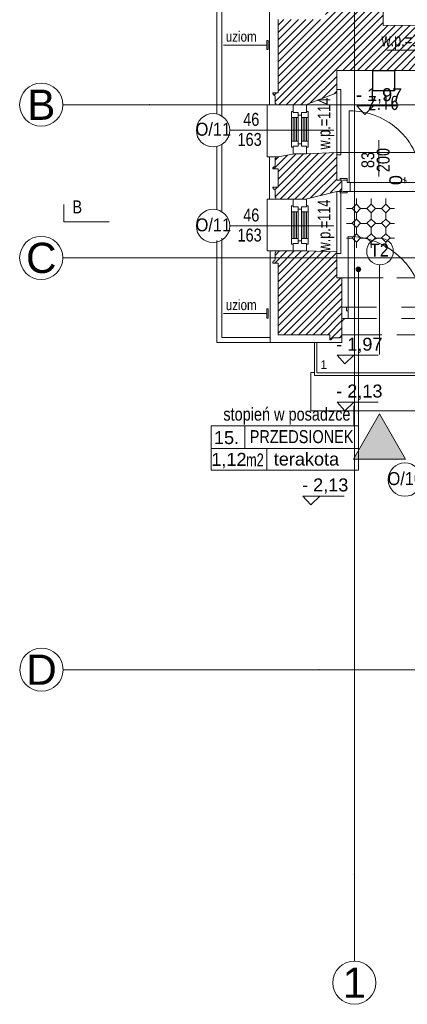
# Model space of a CAD drawing. Header units: millimetres. Extents: x -573548 to 674770, y -184010 to -47794.
# Tile 47 of 181: x 77244 to 81734, y -133895 to -122498. Entities that reach past the tile are written whole.
import ezdxf
from ezdxf.enums import TextEntityAlignment as Align

# ---------------------------------------------------------------- set-up
doc = ezdxf.new("R2010")
doc.units = ezdxf.units.MM
for name, color, linetype, lineweight in [('A.03 RZUT PARTERU_is$0$0_Nr_pióra__25', 8, 'Continuous', 9), ('A.03 RZUT PARTERU_is$0$A-DRZWI_Nr_pióra__9', 8, 'Continuous', 9), ('A.03 RZUT PARTERU_is$0$A-OKNA-OPIS_Nr_pióra__2', 8, 'Continuous', 9), ('A.03 RZUT PARTERU_is$0$A-OKNA-OPIS_Nr_pióra__8', 8, 'Continuous', 9), ('A.03 RZUT PARTERU_is$0$A-OPISY-2_Nr_pióra__2', 8, 'Continuous', 9), ('A.03 RZUT PARTERU_is$0$A-OPISY-3_Nr_pióra__6', 8, 'Continuous', 9), ('A.03 RZUT PARTERU_is$0$A-WIDOK_Nr_pióra__1', 8, 'Continuous', 9), ('A.03 RZUT PARTERU_is$0$COKÓŁ_Nr_pióra__1', 8, 'Continuous', 9), ('A.03 RZUT PARTERU_is$0$detalokna_Nr_pióra__2', 8, 'Continuous', 9), ('A.03 RZUT PARTERU_is$0$detalokna_Nr_pióra__8', 8, 'Continuous', 9), ('A.03 RZUT PARTERU_is$0$DIM MALY', 8, 'Continuous', 9), ('A.03 RZUT PARTERU_is$0$DIM MALY_Nr_pióra__8', 8, 'Continuous', 9), ('A.03 RZUT PARTERU_is$0$Drawing & Figure_Nr_pióra__18', 8, 'Continuous', 9), ('A.03 RZUT PARTERU_is$0$DRZWI_Nr_pióra__2', 8, 'Continuous', 9), ('A.03 RZUT PARTERU_is$0$DRZWI_Nr_pióra__41', 8, 'Continuous', 9), ('A.03 RZUT PARTERU_is$0$Koty_Nr_pióra__1', 8, 'Continuous', 9), ('A.03 RZUT PARTERU_is$0$Koty_Nr_pióra__61', 8, 'Continuous', 9), ('A.03 RZUT PARTERU_is$0$Nowe_A-DRZWI_Nr_pióra__59', 8, 'Continuous', 9), ('A.03 RZUT PARTERU_is$0$Nowe_A-OKNA-OPIS_Nr_pióra__59', 8, 'Continuous', 9), ('A.03 RZUT PARTERU_is$0$Nowe_A_płatwie_Nr_pióra__59', 8, 'Continuous', 9), ('A.03 RZUT PARTERU_is$0$Nowe_DRZWI_Nr_pióra__59', 8, 'Continuous', 9), ('A.03 RZUT PARTERU_is$0$opaska_Nr_pióra__1', 8, 'Continuous', 9), ('A.03 RZUT PARTERU_is$0$opisy inne_Nr_pióra__1', 8, 'Continuous', 9), ('A.03 RZUT PARTERU_is$0$opisy inne_Nr_pióra__25', 8, 'Continuous', 9), ('A.03 RZUT PARTERU_is$0$PARAPET_Nr_pióra__7', 8, 'Continuous', 9), ('A.03 RZUT PARTERU_is$0$podciagi_Nr_pióra__1', 8, 'Continuous', 9), ('A.03 RZUT PARTERU_is$0$POSADZKI_Nr_pióra__1', 8, 'Continuous', 9), ('A.03 RZUT PARTERU_is$0$PROG_Nr_pióra__6', 8, 'Continuous', 9), ('A.03 RZUT PARTERU_is$0$SCHODY_Nr_pióra__1', 8, 'Continuous', 9), ('A.03 RZUT PARTERU_is$0$SCIANY_KONSTR_Nr_pióra__21', 8, 'Continuous', 9), ('A.03 RZUT PARTERU_is$0$Structural - Bearing_Nr_pióra__21', 8, 'Continuous', 9), ('A.03 RZUT PARTERU_is$0$Structural - Grid', 8, 'Continuous', 9), ('A.03 RZUT PARTERU_is$0$Structural - Grid_Nr_pióra__17', 8, 'Continuous', 9), ('A.03 RZUT PARTERU_is$0$UZOIM#2_Nr_pióra__2', 8, 'Continuous', 9), ('BMS_URZĄDZENIA', 30, 'Continuous', 30)]:
    doc.layers.add(name, color=color, linetype=linetype, lineweight=lineweight)
doc.styles.add('A.03 RZUT PARTERU_is$0$STYL_AUTOMATYCZNY_1', font='arial.ttf')
doc.styles.add('A.03 RZUT PARTERU_is$0$STYL_AUTOMATYCZNY_2', font='arial.ttf')
doc.styles.add('A.03 RZUT PARTERU_is$0$STYL_AUTOMATYCZNY_3', font='arial.ttf', dxfattribs={"width": 0.8})
doc.styles.add('A.03 RZUT PARTERU_is$0$STYL_AUTOMATYCZNY_4', font='arial.ttf', dxfattribs={"width": 0.7})
doc.styles.add('A.03 RZUT PARTERU_is$0$STYL_AUTOMATYCZNY_6', font='arial.ttf', dxfattribs={"width": 0.9})
doc.styles.add('SIMPLEX-10', font='simplex.shx', dxfattribs={"width": 0.8, "height": 10})
doc.dimstyles.new('A.03 RZUT PARTERU_is$0$STYL_AUTOMATYCZNY__11', dxfattribs={"dimtxt": 150, "dimasz": 34.231941, "dimexe": 0.18, "dimexo": 0.0625, "dimgap": 0, "dimtad": 1, "dimdec": 0, "dimlfac": 0.1, "dimzin": 0, "dimdsep": 46, "dimtxsty": 'A.03 RZUT PARTERU_is$0$STYL_AUTOMATYCZNY_1', "dimblk": 'A.03 RZUT PARTERU_is$0$ARROWHEAD_2', "dimblk1": 'A.03 RZUT PARTERU_is$0$ARROWHEAD_2', "dimblk2": 'A.03 RZUT PARTERU_is$0$ARROWHEAD_2', "dimcen": 0.09, "dimse1": 1, "dimse2": 1, "dimclrd": 5, "dimclre": 5, "dimclrt": 5, "dimadec": 0, "dimazin": 0, "dimtfac": 1, "dimtdec": 4, "dimtmove": 0, "dimatfit": 3, "dimfxl": 1, "dimtolj": 1, "dimtzin": 0, "dimarcsym": 0})
pattern_1 = [(45, (655149.01, 0), (-42.426407, 42.426407), [])]

# ---------------------------------------------------------------- blocks, each defined once
blk = doc.blocks.new('A.03 RZUT PARTERU_is$0$Standardowy znacznik osi_2')
at = {"layer": 'A.03 RZUT PARTERU_is$0$Structural - Grid_Nr_pióra__17'}
for q in [(0, 0), (17853, 0)]:
    blk.add_line((1000, 0), q, dxfattribs=at)
blk.add_circle((-250, 0), 250, dxfattribs=at)
blk.add_point((1000, 0), dxfattribs=at)
blk.add_point((1000, 0), dxfattribs=at)
at = {"layer": 'A.03 RZUT PARTERU_is$0$Structural - Grid_Nr_pióra__17', "style": 'A.03 RZUT PARTERU_is$0$STYL_AUTOMATYCZNY_2'}
for tag, p in [('AC_MarkerText_1_0', (5, -80)), ('AC_MarkerText_1_1', (19358, -80))]:
    blk.add_attdef(tag, text='', height=350, rotation=270, dxfattribs=at).set_placement(p, align=Align.TOP_CENTER)
blk = doc.blocks.new('A.03 RZUT PARTERU_is$0$Standardowy znacznik osi_3')
at = {"layer": 'A.03 RZUT PARTERU_is$0$Structural - Grid_Nr_pióra__17'}
for p, q in [((2962, 0), (40907, 0)), ((40907, 0), (43869, 0))]:
    blk.add_line(p, q, dxfattribs=at)
blk.add_circle((44119, 0), 250, dxfattribs=at)
blk.add_point((40907, 0), dxfattribs=at)
blk.add_point((40907, 0), dxfattribs=at)
at = {"layer": 'A.03 RZUT PARTERU_is$0$Structural - Grid_Nr_pióra__17', "style": 'A.03 RZUT PARTERU_is$0$STYL_AUTOMATYCZNY_2'}
for tag, p in [('AC_MarkerText_1_0', (-250, -335)), ('AC_MarkerText_1_1', (44119, -335))]:
    blk.add_attdef(tag, text='', height=350, rotation=180, dxfattribs=at).set_placement(p, align=Align.TOP_CENTER)
blk = doc.blocks.new('A.03 RZUT PARTERU_is$0$Standardowy znacznik osi_4')
at = {"layer": 'A.03 RZUT PARTERU_is$0$Structural - Grid_Nr_pióra__17'}
for p, q in [((1000, 0), (42869, 0)), ((42869, 0), (43869, 0))]:
    blk.add_line(p, q, dxfattribs=at)
blk.add_circle((44119, 0), 250, dxfattribs=at)
blk.add_point((42869, 0), dxfattribs=at)
blk.add_point((42869, 0), dxfattribs=at)
at = {"layer": 'A.03 RZUT PARTERU_is$0$Structural - Grid_Nr_pióra__17', "style": 'A.03 RZUT PARTERU_is$0$STYL_AUTOMATYCZNY_2'}
for tag, p in [('AC_MarkerText_1_0', (-250, -335)), ('AC_MarkerText_1_1', (44119, -335))]:
    blk.add_attdef(tag, text='', height=350, rotation=180, dxfattribs=at).set_placement(p, align=Align.TOP_CENTER)
blk = doc.blocks.new('A.03 RZUT PARTERU_is$0$ARROWHEAD_2')
at = {"color": 0, "linetype": 'Continuous', "lineweight": 0}
for p, q in [((0, 0), (-1, 0)), ((-0.38, -0.66), (0.38, 0.66))]:
    blk.add_line(p, q, dxfattribs=at)
blk = doc.blocks.new('A.03 RZUT PARTERU_is')
at = {"layer": 'A.03 RZUT PARTERU_is$0$A-OPISY-3_Nr_pióra__6'}
blk.add_hatch(color=256, dxfattribs=at).paths.add_polyline_path([(736413.6, -100387.8, 1), (736360.2, -100387.8, 1)])
at = {"layer": 'A.03 RZUT PARTERU_is$0$A-WIDOK_Nr_pióra__1'}
blk.add_hatch(color=256, dxfattribs=at).paths.add_polyline_path([(736630.8, -102062.3), (736328, -102586.7), (736933.5, -102586.7)])
at = {"layer": 'A.03 RZUT PARTERU_is$0$Drawing & Figure_Nr_pióra__18'}
h = blk.add_hatch(dxfattribs=at)
h.set_pattern_fill('Common_Brick_0004', color=256, style=0, pattern_type=2)
h.set_pattern_definition(pattern_1)
h.paths.add_polyline_path([(735455.7, -98345.2), (735395.7, -98345.2), (735395.7, -98360.2), (735408.7, -98360.2), (735408.7, -98372.2, -0.3714447), (735421.7, -98388.1), (735421.7, -98460.5, 0.4360523), (735431.7, -98470.2), (735431.7, -98485.2), (735455.7, -98485.2), (735776.3, -98485.2), (736135, -98343.5), (736135, -98085.2), (737045, -98085.2), (737045, -97887.4), (737050.6, -97887.4), (738195, -97887.4), (738195, -98085.2), (742776.3, -98085.2), (742776.3, -98665.2), (743719.8, -98665.2), (743719.8, -98281.5), (744542.7, -98281.5), (744542.7, -98665.2), (746016.3, -98665.2), (746016.3, -98855.2), (746159.7, -98855.2), (746159.7, -98855), (746166.3, -98665.2), (747246.3, -98665.2), (747246.3, -98365.2), (747246.3, -98095.2), (747282, -97255.2), (747610.7, -97256.4), (750156.3, -97265.2), (750156.3, -98890.5), (750156.3, -99595.2), (750436.3, -99595.2), (750436.3, -99735.2), (750156.3, -99735.2), (750156.3, -100105.2), (749506.3, -100105.2), (748146.3, -100105.2), (748237.5, -100675.2), (747316.3, -100675.2), (747277.5, -100675.2), (747316.3, -100105.2), (746116.3, -100105.2), (746127, -99795.6), (745975, -99795.5), (745966.3, -100035.2), (745736.3, -100035.2), (745736.3, -100220.1), (745386.3, -100158.5), (745386.3, -100035.2), (744686.1, -100035.2), (744686.1, -100035.2), (744686.1, -100011, 0.4142871), (744682.1, -100007), (744608, -100007), (744608, -100035.2), (744572.3, -100035.2), (744572.3, -100138.2), (744608, -100138.2), (744608, -100165.2), (744656.3, -100165.2), (744636.3, -100774.1), (744815.5, -100774.1), (744836.8, -100774), (744836.8, -101430.2), (744836.8, -101978.1), (744836.8, -102684), (744826.3, -102684), (744826.3, -102684.1), (743396.3, -102684.1), (743396.3, -102194.7), (743396.3, -102194.7), (743396.3, -102197.7), (743266.3, -102197.7), (743266.3, -102197.5), (742673.3, -102209.9), (742676.3, -102949.1), (743286.3, -102938.9), (743416.3, -102938.9), (743416.3, -102835.5), (744796.3, -102835.5), (744796.3, -103312.4), (744796.3, -104725.5), (744416.3, -104725.5), (744326.3, -105075.5), (744326.3, -105485.5), (744326.3, -105509.5), (744341.3, -105509.5, 0.4360523), (744351, -105519.5), (744423.4, -105519.5, -0.3714447), (744439.3, -105532.5), (744451.3, -105532.5), (744451.3, -105545.5), (744466.3, -105545.5), (744466.3, -105485.5), (745121.3, -105485.5), (745186.3, -105485.5), (745186.3, -105475.2), (745196.3, -105475.2, -0.3340974), (745216.9, -105446.2), (745227.6, -105442, 0.2707849), (745273.3, -105390.9), (745285.9, -105390.9), (745285.9, -105340.5), (745515.5, -105275.5), (745515.5, -105005.5), (745512, -104885.5), (745507.4, -104725.5), (745137.4, -104725.5), (745137.4, -103312.4), (745137.4, -101978.1), (745137.4, -101430.2), (745137.4, -100774.2), (749506.3, -100756.7), (750166.3, -100754.1), (750165.2, -101260.5), (750445.2, -101260.5), (750445.2, -101400.5), (750165.2, -101400.5), (750165.2, -101430.2), (750166.3, -103065.3), (750296.3, -103065.3), (750875.7, -103065.5), (750885.5, -101430.2), (750896.1, -99665.5), (751746.1, -99666.9), (751746.2, -98956.9), (750736.3, -98955.2), (750736.2, -98955.2), (750736.3, -98890.5), (750740.7, -96695.2), (750336.3, -96678.8), (750206.3, -96678.8), (750206.3, -97105.2), (747610.7, -97087), (747356.3, -97085.2), (747356.3, -96685.2), (747136, -96684.7), (747116.3, -98095.2), (746976.3, -98096.7), (746976.3, -98096.8), (746976.3, -98352.1), (746976.3, -98376.7), (746836.3, -98376.7), (746836.3, -98098.1), (743436.3, -98133.7), (743436.3, -96675.2), (742765, -96656.2), (742765, -97545.2), (736675, -97565.2), (736675, -96685.2), (736435, -96545.2), (736235, -96545.2), (736005, -96545.2), (735981, -96545.2), (735981, -96560.2, 0.4360523), (735971, -96570), (735971, -96642.3, -0.3714447), (735958, -96658.2), (735958, -96670.2), (735945, -96670.2), (735945, -96685.2), (736005, -96685.2), (736005, -96800.8), (736005, -97495.2), (735455.7, -97495.2)])
h = blk.add_hatch(dxfattribs=at)
h.set_pattern_fill('Common_Brick_0004', color=256, style=0, pattern_type=2)
h.set_pattern_definition(pattern_1)
h.paths.add_polyline_path([(735455.7, -99435.2), (735395.7, -99435.2), (735395.7, -99450.2), (735408.7, -99450.2), (735408.7, -99462.2, -0.3714447), (735421.7, -99478.1), (735421.7, -99550.5, 0.4360523), (735431.7, -99560.2), (735431.7, -99575.2), (735455.7, -99575.2), (735776.3, -99575.2), (736135, -99485.2), (736195.1, -99485.2), (736195.1, -99355.2), (736135, -99355.2), (736135, -99035.5), (735776.3, -99051.1), (735703.2, -99051.1), (735646.3, -99051.1), (735455.7, -99085.2), (735431.7, -99085.2), (735431.7, -99100.2, 0.4360523), (735421.7, -99110), (735421.7, -99182.3, -0.3714447), (735408.7, -99198.2), (735408.7, -99210.2), (735395.7, -99210.2), (735395.7, -99225.2), (735455.7, -99225.2)])
h = blk.add_hatch(dxfattribs=at)
h.set_pattern_fill('Common_Brick_0004', color=256, style=0, pattern_type=2)
h.set_pattern_definition(pattern_1)
h.paths.add_polyline_path([(736195, -100825.2), (736195, -100485.2), (736135, -100485.2), (736135, -100187), (735776.3, -100175.2), (735455.7, -100175.2), (735431.7, -100175.2), (735431.7, -100190.2, 0.4360523), (735421.7, -100200), (735421.7, -100272.3, -0.3714447), (735408.7, -100288.2), (735408.7, -100300.2), (735395.7, -100300.2), (735395.7, -100315.2), (735455.7, -100315.2), (735455.7, -101145.2), (735939.5, -101145.2), (736055, -101145.2), (736055, -101205.2), (736070, -101205.2), (736070, -101192.2), (736082, -101192.2, -0.3714447), (736097.9, -101179.2), (736170.3, -101179.2, 0.4360523), (736180, -101169.2), (736195, -101169.2), (736195, -101145.2)])
at = {"layer": 'A.03 RZUT PARTERU_is$0$0_Nr_pióra__25'}
blk.add_lwpolyline([(733500.9, -99837), (732975.9, -99837), (732975.9, -99637)], dxfattribs=at)
at = {"layer": 'A.03 RZUT PARTERU_is$0$A-DRZWI_Nr_pióra__9'}
for p, q in [((736621.5, -99313.6), (736621.5, -98891.6)), ((736630.8, -101373.3), (736630.8, -100334.4))]:
    blk.add_line(p, q, dxfattribs=at)
blk.add_lwpolyline([(736279.3, -99382.3), (736279.6, -98552.3, -0.4145174), (737120.5, -99382.4)], format="xyb", dxfattribs=at)
at = {"layer": 'A.03 RZUT PARTERU_is$0$A-OKNA-OPIS_Nr_pióra__8'}
blk.add_circle((736636.9, -100180.4), 154.1, dxfattribs=at)
at = {"layer": 'A.03 RZUT PARTERU_is$0$A-OPISY-3_Nr_pióra__6'}
for p, q in [((736386.9, -102271.8), (736386.9, -100387.8)), ((735069.4, -102200.7), (735069.4, -102461.7)), ((734683.3, -102461.7), (736386.9, -102461.7)), ((735326.3, -102461.7), (735326.3, -102712.8))]:
    blk.add_line(p, q, dxfattribs=at)
blk.add_lwpolyline([(734683.3, -102712.8), (734683.3, -102200.7), (736386.9, -102200.7), (736386.9, -102712.8)], close=True, dxfattribs=at)
blk.add_circle((736386.9, -100387.8), 26.7, dxfattribs=at)
at = {"layer": 'A.03 RZUT PARTERU_is$0$A-WIDOK_Nr_pióra__1'}
blk.add_lwpolyline([(736630.8, -102062.3), (736328, -102586.7), (736933.5, -102586.7)], close=True, dxfattribs=at)
at = {"layer": 'A.03 RZUT PARTERU_is$0$COKÓŁ_Nr_pióra__1'}
for p, q in [((735356.3, -97405.2), (735356.3, -98485.2)), ((735431.7, -98485.2), (735356.3, -98485.2)), ((735356.3, -99575.2), (735356.3, -99085.2)), ((735431.7, -99085.2), (735356.3, -99085.2)), ((735365.7, -100175.2), (735365.7, -101235.2)), ((736195, -101145.2), (736195, -101235.2)), ((736195, -101235.2), (735365.7, -101235.2))]:
    blk.add_line(p, q, dxfattribs=at)
at = {"layer": 'A.03 RZUT PARTERU_is$0$detalokna_Nr_pióra__2'}
for points in [[(736135, -98306.3), (736185, -98306.3), (736185, -99062.3), (736135, -99062.3)], [(735356.3, -98485.2), (735330.1, -98485.2), (735330.1, -99085.2), (735356.3, -99085.2)], [(735431.7, -99575.2), (735330.1, -99575.2), (735330.1, -100175.2), (735431.7, -100175.2)], [(736185, -99504), (736185, -100204.1), (736135, -100204.1)]]:
    blk.add_lwpolyline(points, dxfattribs=at)
at = {"layer": 'A.03 RZUT PARTERU_is$0$detalokna_Nr_pióra__8'}
for p, q in [((736135, -98343.5), (736135, -99035.5)), ((736135, -99485.2), (736135, -100177.2))]:
    blk.add_line(p, q, dxfattribs=at)
at = {"layer": 'A.03 RZUT PARTERU_is$0$DIM MALY_Nr_pióra__8'}
for p, q in [((736135, -99035.5), (737236.3, -99035.5)), ((735646.3, -99051.1), (735776.3, -99051.1))]:
    blk.add_line(p, q, dxfattribs=at)
at = {"layer": 'A.03 RZUT PARTERU_is$0$DRZWI_Nr_pióra__2'}
blk.add_lwpolyline([(736195, -100986), (736195, -100955.2), (736227.1, -100955.2, -0.2000853), (736213.2, -100971.4, 0.2844819), (736201.8, -100986)], format="xyb", close=True, dxfattribs=at)
at = {"layer": 'A.03 RZUT PARTERU_is$0$DRZWI_Nr_pióra__41'}
for p, q in [((736176.5, -99340.4), (736176.5, -99355.2)), ((736250.8, -99336.4), (736180.5, -99336.4)), ((736254.8, -99355.2), (736206.3, -99355.2)), ((736254.8, -99355.2), (736254.8, -99340.4)), ((736249.6, -99485.2), (736206.3, -99485.2)), ((736254.8, -99485.2), (736206.5, -99485.2))]:
    blk.add_line(p, q, dxfattribs=at)
blk.add_lwpolyline([(736254.8, -99355.2), (736254.8, -99382.3), (736290.5, -99382.3), (736290.5, -99485.2), (736254.8, -99485.2), (736254.8, -99504)], dxfattribs=at)
blk.add_lwpolyline([(736254.8, -99504), (736180.7, -99504, -0.4143338), (736176.7, -99500), (736176.7, -99485.2)], format="xyb", dxfattribs=at)
for centre, start, end in [((736180.5, -99340.4), 90, 180.02352), ((736250.8, -99340.4), 0, 90)]:
    blk.add_arc(centre, 4, start, end, dxfattribs=at)
at = {"layer": 'A.03 RZUT PARTERU_is$0$Koty_Nr_pióra__1'}
for points in [[(736845.7, -98494.9), (736368.4, -98494.9), (736459.6, -98594.5), (736561.7, -98494.9)], [(736617.1, -101383.2), (736139.8, -101383.2), (736231, -101482.7), (736333.1, -101383.2)], [(736617.1, -101925.7), (736139.8, -101925.7), (736231, -102025.2), (736333.1, -101925.7)], [(736221.9, -103012.2), (735744.6, -103012.2), (735835.8, -103111.8), (735938, -103012.2)]]:
    blk.add_lwpolyline(points, dxfattribs=at)
at = {"layer": 'A.03 RZUT PARTERU_is$0$Nowe_A-DRZWI_Nr_pióra__59'}
blk.add_lwpolyline([(736269.1, -100867.3), (736269.1, -100007.3, -0.4115115), (737140.3, -100867.3)], format="xyb", dxfattribs=at)
at = {"layer": 'A.03 RZUT PARTERU_is$0$Nowe_A-OKNA-OPIS_Nr_pióra__59'}
for p, q in [((736101, -98778.1), (734895.8, -98778.1)), ((736101, -99885.2), (734895.8, -99885.2))]:
    blk.add_line(p, q, dxfattribs=at)
for centre in [(734702.8, -98778.1), (734702.8, -99885.2), (736925.6, -102822.1)]:
    blk.add_circle(centre, 193, dxfattribs=at)
at = {"layer": 'A.03 RZUT PARTERU_is$0$Nowe_A_płatwie_Nr_pióra__59'}
for points in [[(735689.7, -98963.8), (735689.7, -98572.5), (735631.5, -98572.5), (735631.5, -98562.8), (735612.1, -98562.8), (735612.1, -98973.5)], [(735728.5, -98963.8), (735728.5, -98572.5), (735786.7, -98572.5), (735786.7, -98562.8), (735806.1, -98562.8), (735806.1, -98973.5)], [(735631.5, -98905.6), (735631.5, -98630.7)], [(735650.9, -98905.6), (735650.9, -98630.7)], [(735670.3, -98905.6), (735670.3, -98630.7)], [(735747.9, -98905.6), (735747.9, -98630.7)], [(735767.3, -98905.6), (735767.3, -98630.7)], [(735786.7, -98905.6), (735786.7, -98630.7)], [(735631.5, -99028.4), (735631.5, -98963.8)], [(735786.7, -99028.4), (735786.7, -98963.8)], [(735612.1, -100029.7), (735612.1, -99720.7)], [(735631.5, -99632.1), (735631.5, -99662.5)], [(735631.5, -99720.7), (735631.5, -100029.7)], [(735650.9, -99720.7), (735650.9, -100029.7)], [(735670.3, -99720.7), (735670.3, -100029.7)], [(735689.7, -99720.7), (735689.7, -100029.7)], [(735728.5, -99720.7), (735728.5, -100029.7)], [(735747.9, -99720.7), (735747.9, -100029.7)], [(735767.3, -99720.7), (735767.3, -100029.7)], [(735786.7, -99632.1), (735786.7, -99662.5)], [(735786.7, -99720.7), (735786.7, -100029.7)], [(735806.1, -100029.7), (735806.1, -99720.7)], [(735728.5, -100058.8), (735689.7, -100058.8), (735689.7, -100087.9), (735631.5, -100087.9), (735631.5, -100175.2), (735786.7, -100175.2), (735786.7, -100087.9), (735728.5, -100087.9)], [(735670.3, -100087.9), (735650.9, -100087.9)], [(735767.3, -100087.9), (735747.9, -100087.9)], [(735786.7, -100087.9), (735767.3, -100087.9)]]:
    blk.add_lwpolyline(points, dxfattribs=at)
for points in [[(735612.1, -98562.8), (735612.1, -98630.7), (735689.7, -98630.7), (735689.7, -98572.5), (735631.5, -98572.5), (735631.5, -98562.8)], [(735631.5, -98485.2), (735786.7, -98485.2), (735786.7, -98572.5), (735728.5, -98572.5), (735728.5, -98601.6), (735689.7, -98601.6), (735689.7, -98572.5), (735631.5, -98572.5)], [(735806.1, -98562.8), (735806.1, -98630.7), (735728.5, -98630.7), (735728.5, -98572.5), (735786.7, -98572.5), (735786.7, -98562.8)], [(735612.1, -98973.5), (735612.1, -98905.6), (735689.7, -98905.6), (735689.7, -98963.8), (735631.5, -98963.8), (735631.5, -98973.5)], [(735806.1, -98973.5), (735806.1, -98905.6), (735728.5, -98905.6), (735728.5, -98963.8), (735786.7, -98963.8), (735786.7, -98973.5)], [(735631.5, -99051.1), (735786.7, -99051.1), (735786.7, -98963.8), (735728.5, -98963.8), (735728.5, -98934.7), (735689.7, -98934.7), (735689.7, -98963.8), (735631.5, -98963.8)], [(735631.5, -99575.2), (735786.7, -99575.2), (735786.7, -99662.5), (735728.5, -99662.5), (735728.5, -99691.6), (735689.7, -99691.6), (735689.7, -99662.5), (735631.5, -99662.5)], [(735612.1, -99652.8), (735612.1, -99720.7), (735689.7, -99720.7), (735689.7, -99662.5), (735631.5, -99662.5), (735631.5, -99652.8)], [(735806.1, -99720.7), (735728.5, -99720.7), (735728.5, -99662.5), (735786.7, -99662.5), (735786.7, -99652.8), (735806.1, -99652.8)], [(735612.1, -100097.6), (735612.1, -100029.7), (735689.7, -100029.7), (735689.7, -100087.9), (735631.5, -100087.9), (735631.5, -100097.6)], [(735806.1, -100097.6), (735806.1, -100029.7), (735728.5, -100029.7), (735728.5, -100087.9), (735786.7, -100087.9), (735786.7, -100097.6)]]:
    blk.add_lwpolyline(points, close=True, dxfattribs=at)
at = {"layer": 'A.03 RZUT PARTERU_is$0$Nowe_DRZWI_Nr_pióra__59'}
blk.add_lwpolyline([(736195, -100825.2), (736248.4, -100825.2), (736248.4, -100867.3), (736269.1, -100867.3), (736269.1, -100955.2), (736195, -100955.2)], dxfattribs=at)
at = {"layer": 'A.03 RZUT PARTERU_is$0$opaska_Nr_pióra__1'}
for points in [[(735365, -96024.2), (735365, -96855.2), (734806.3, -96855.2), (734806.3, -98615.2)], [(735305, -96076), (735305, -96795.2), (734746.3, -96795.2), (734746.3, -98590.1)], [(734746.3, -98966.2), (734746.3, -99697.2)], [(734806.3, -98941.1), (734806.3, -99722.3)], [(734746.3, -100053.3), (734746.3, -101235.2), (735365.7, -101235.2)], [(734806.3, -100028.1), (734806.3, -101175.2), (735365.7, -101175.2)]]:
    blk.add_lwpolyline(points, dxfattribs=at)
at = {"layer": 'A.03 RZUT PARTERU_is$0$opisy inne_Nr_pióra__1'}
blk.add_lwpolyline([(734848.7, -102200.7), (736333.6, -102200.7), (736333.6, -101966.2)], dxfattribs=at)
at = {"layer": 'A.03 RZUT PARTERU_is$0$PARAPET_Nr_pióra__7'}
blk.add_line((736717.1, -97851.4), (737203.4, -97851.4), dxfattribs=at)
at = {"layer": 'A.03 RZUT PARTERU_is$0$podciagi_Nr_pióra__1'}
for p, q in [((736672.3, -100485.2), (736195, -100485.2)), ((737256.1, -100485.2), (736831, -100485.2)), ((736195, -101145.2), (736659.6, -101145.2)), ((736832.7, -101145.2), (737206.3, -101145.2))]:
    blk.add_line(p, q, dxfattribs=at)
at = {"layer": 'A.03 RZUT PARTERU_is$0$POSADZKI_Nr_pióra__1'}
for p, q in [((736363.2, -99568.5), (736363.2, -99635.4)), ((736533.2, -99568.5), (736533.2, -99635.4)), ((736703.2, -99568.5), (736703.2, -99635.4)), ((736314.3, -99685.4), (736247.3, -99685.4)), ((736484.3, -99685.4), (736412.4, -99685.4)), ((736654.3, -99685.4), (736582.4, -99685.4)), ((736804, -99685.4), (736752.4, -99685.4)), ((736363.2, -99734.4), (736363.2, -99805.4)), ((736533.2, -99734.4), (736533.2, -99805.4)), ((736703.2, -99734.4), (736703.2, -99805.4)), ((736314.3, -99855.4), (736247.3, -99855.4)), ((736363.2, -99904.4), (736363.2, -99975.4)), ((736484.3, -99855.4), (736412.4, -99855.4)), ((736533.2, -99904.4), (736533.2, -99975.4)), ((736654.3, -99855.4), (736582.4, -99855.4)), ((736703.2, -99904.4), (736703.2, -99975.4)), ((736804, -99855.4), (736752.4, -99855.4)), ((736314.3, -100025.4), (736247.3, -100025.4)), ((736484.3, -100025.4), (736412.4, -100025.4)), ((736654.3, -100025.4), (736582.4, -100025.4)), ((736804, -100025.4), (736752.4, -100025.4)), ((736363.2, -100074.4), (736363.2, -100140.2)), ((736533.2, -100074.4), (736533.2, -100140.2)), ((736703.2, -100074.4), (736703.2, -100140.2))]:
    blk.add_line(p, q, dxfattribs=at)
for points in [[(736363.3, -99734.5), (736412.8, -99685), (736363.2, -99635.4), (736313.7, -99684.9)], [(736533.3, -99734.5), (736582.8, -99685), (736533.2, -99635.4), (736483.7, -99684.9)], [(736703.3, -99734.5), (736752.8, -99685), (736703.2, -99635.4), (736653.7, -99684.9)], [(736363.3, -99904.5), (736412.8, -99855), (736363.2, -99805.4), (736313.7, -99854.9)], [(736533.3, -99904.5), (736582.8, -99855), (736533.2, -99805.4), (736483.7, -99854.9)], [(736703.3, -99904.5), (736752.8, -99855), (736703.2, -99805.4), (736653.7, -99854.9)], [(736363.3, -100074.5), (736412.8, -100025), (736363.2, -99975.4), (736313.7, -100024.9)], [(736533.3, -100074.5), (736582.8, -100025), (736533.2, -99975.4), (736483.7, -100024.9)], [(736703.3, -100074.5), (736752.8, -100025), (736703.2, -99975.4), (736653.7, -100024.9)]]:
    blk.add_lwpolyline(points, close=True, dxfattribs=at)
at = {"layer": 'A.03 RZUT PARTERU_is$0$PROG_Nr_pióra__6'}
for p, q in [((736259.1, -99485.2), (737142.3, -99485.2)), ((736290.5, -99382.3), (737120.5, -99382.3)), ((736248.4, -100825.2), (736595.2, -100825.2)), ((736884, -100825.2), (737161, -100825.2)), ((736269.1, -100955.2), (736595.2, -100955.2)), ((736884, -100955.2), (737190.3, -100955.2))]:
    blk.add_line(p, q, dxfattribs=at)
at = {"layer": 'A.03 RZUT PARTERU_is$0$SCHODY_Nr_pióra__1'}
for p, q in [((735876.3, -101582.4), (735835.3, -101582.4)), ((735835.3, -101582.4), (735835.3, -102025.2)), ((735835.3, -102025.2), (737236.3, -102025.2))]:
    blk.add_line(p, q, dxfattribs=at)
for points in [[(735876.3, -101235.2), (735876.3, -101615.2), (737236.3, -101615.2), (737236.3, -101179.2)], [(735906.3, -101235.2), (735906.3, -101585.2), (737206.3, -101585.2), (737206.3, -101235.2)]]:
    blk.add_lwpolyline(points, dxfattribs=at)
at = {"layer": 'A.03 RZUT PARTERU_is$0$SCIANY_KONSTR_Nr_pióra__21'}
for p, q in [((735455.7, -99225.2), (735455.7, -99435.2)), ((736135, -100485.2), (736195, -100485.2))]:
    blk.add_line(p, q, dxfattribs=at)
at = {"layer": 'A.03 RZUT PARTERU_is$0$Structural - Bearing_Nr_pióra__21'}
for p, q in [((736675, -96685.2), (736675, -97565.2)), ((735455.7, -97495.2), (735455.7, -98345.2)), ((742765, -97545.2), (736675, -97565.2)), ((736135, -98085.2), (736135, -98343.5)), ((737045, -98085.2), (736135, -98085.2)), ((735776.3, -98485.2), (736135, -98343.5)), ((735776.3, -98485.2), (735455.7, -98485.2)), ((735776.3, -99051.1), (736135, -99035.5)), ((736135, -99035.5), (736135, -99355.2)), ((735646.3, -99051.1), (735455.7, -99085.2)), ((736195.1, -99355.2), (736135, -99355.2)), ((736195.1, -99355.2), (736195.1, -99485.2)), ((735776.3, -99575.2), (736135, -99485.2)), ((736195.1, -99485.2), (736135, -99485.2)), ((735776.3, -99575.2), (735455.7, -99575.2)), ((735776.3, -100175.2), (735455.7, -100175.2)), ((735776.3, -100175.2), (736135, -100187)), ((736135, -100187), (736135, -100485.2)), ((735455.7, -100315.2), (735455.7, -101145.2)), ((736195, -100485.2), (736195, -100825.2)), ((736195, -100825.2), (736195, -101145.2)), ((736055, -101145.2), (735455.7, -101145.2))]:
    blk.add_line(p, q, dxfattribs=at)
for points in [[(735455.7, -98485.2), (735431.7, -98485.2), (735431.7, -98470.2, -0.4360523), (735421.7, -98460.5), (735421.7, -98388.1, 0.3714447), (735408.7, -98372.2), (735408.7, -98360.2), (735395.7, -98360.2), (735395.7, -98345.2), (735455.7, -98345.2), (735455.7, -98229.7)], [(735455.7, -99085.2), (735431.7, -99085.2), (735431.7, -99100.2, 0.4360523), (735421.7, -99110), (735421.7, -99182.3, -0.3714447), (735408.7, -99198.2), (735408.7, -99210.2), (735395.7, -99210.2), (735395.7, -99225.2), (735455.7, -99225.2), (735455.7, -99340.8)], [(735455.7, -99575.2), (735431.7, -99575.2), (735431.7, -99560.2, -0.4360523), (735421.7, -99550.5), (735421.7, -99478.1, 0.3714447), (735408.7, -99462.2), (735408.7, -99450.2), (735395.7, -99450.2), (735395.7, -99435.2), (735455.7, -99435.2), (735455.7, -99319.7)], [(735455.7, -100175.2), (735431.7, -100175.2), (735431.7, -100190.2, 0.4360523), (735421.7, -100200), (735421.7, -100272.3, -0.3714447), (735408.7, -100288.2), (735408.7, -100300.2), (735395.7, -100300.2), (735395.7, -100315.2), (735455.7, -100315.2), (735455.7, -100430.8)], [(736195, -101145.2), (736195, -101169.2), (736180, -101169.2, -0.4360523), (736170.3, -101179.2), (736097.9, -101179.2, 0.3714447), (736082, -101192.2), (736070, -101192.2), (736070, -101205.2), (736055, -101205.2), (736055, -101145.2), (735939.5, -101145.2)]]:
    blk.add_lwpolyline(points, format="xyb", dxfattribs=at)
at = {"layer": 'A.03 RZUT PARTERU_is$0$UZOIM#2_Nr_pióra__2'}
for points in [[(735341.5, -97738.9), (735341.5, -97844.4), (735327.7, -97844.4), (735327.7, -97738.9)], [(735341.5, -100846.8), (735341.5, -100952.2), (735327.7, -100952.2), (735327.7, -100846.8)]]:
    blk.add_lwpolyline(points, close=True, dxfattribs=at)
for points in [[(734825.6, -97791.7), (735327.7, -97791.7)], [(734825.6, -100899.5), (735327.7, -100899.5)]]:
    blk.add_lwpolyline(points, dxfattribs=at)
at = {"layer": 'A.03 RZUT PARTERU_is$0$Structural - Grid'}
ref = blk.add_blockref('A.03 RZUT PARTERU_is$0$Standardowy znacznik osi_2', (736340, -108395.1), dxfattribs=dict(at, zscale=1000, rotation=90))
ref.add_attrib('AC_MarkerText_1', '1', dxfattribs={"layer": 'A.03 RZUT PARTERU_is$0$Structural - Grid_Nr_pióra__17', "color": 20, "lineweight": 15, "true_color": 0xf73328, "height": 350, "style": 'A.03 RZUT PARTERU_is$0$STYL_AUTOMATYCZNY_2'}).set_placement((736340, -108470.1), align=Align.TOP_CENTER)
ref = blk.add_blockref('A.03 RZUT PARTERU_is$0$Standardowy znacznik osi_4', (776832.4, -98482.5), dxfattribs=dict(at, zscale=1000, rotation=180))
ref.add_attrib('AC_MarkerText_1_1', 'B', dxfattribs={"layer": 'A.03 RZUT PARTERU_is$0$Structural - Grid_Nr_pióra__17', "color": 20, "lineweight": 15, "true_color": 0xf73328, "height": 350, "style": 'A.03 RZUT PARTERU_is$0$STYL_AUTOMATYCZNY_2'}).set_placement((732713.7, -98307.5), align=Align.TOP_CENTER)
ref = blk.add_blockref('A.03 RZUT PARTERU_is$0$Standardowy znacznik osi_3', (776832.4, -100254.9), dxfattribs=dict(at, zscale=1000, rotation=180))
ref.add_attrib('AC_MarkerText_1_1', 'C', dxfattribs={"layer": 'A.03 RZUT PARTERU_is$0$Structural - Grid_Nr_pióra__17', "color": 20, "lineweight": 15, "true_color": 0xf73328, "height": 350, "style": 'A.03 RZUT PARTERU_is$0$STYL_AUTOMATYCZNY_2'}).set_placement((732713.7, -100079.9), align=Align.TOP_CENTER)
ref = blk.add_blockref('A.03 RZUT PARTERU_is$0$Standardowy znacznik osi_3', (776835.6, -105021.8), dxfattribs=dict(at, zscale=1000, rotation=180))
ref.add_attrib('AC_MarkerText_1_1', 'D', dxfattribs={"layer": 'A.03 RZUT PARTERU_is$0$Structural - Grid_Nr_pióra__17', "color": 20, "lineweight": 15, "true_color": 0xf73328, "height": 350, "style": 'A.03 RZUT PARTERU_is$0$STYL_AUTOMATYCZNY_2'}).set_placement((732716.9, -104846.8), align=Align.TOP_CENTER)
at = {"layer": 'A.03 RZUT PARTERU_is$0$A-OKNA-OPIS_Nr_pióra__2', "insert": (736629.5, -100164.8), "char_height": 150, "attachment_point": 5, "style": 'A.03 RZUT PARTERU_is$0$STYL_AUTOMATYCZNY_6'}
blk.add_mtext('\\A1;{\\pqc;\\fArial|b0|i0|c238|p0;\\W0.900000;T2}', dxfattribs=at)
at = {"layer": 'A.03 RZUT PARTERU_is$0$A-OPISY-2_Nr_pióra__2', "char_height": 150}
for s, insert, attachment_point, style in [('\\A1;{\\pql;\\fArial|b0|i0|c238|p0;\\W1.000000;15.}', (734713.9, -102412.8), 7, 'A.03 RZUT PARTERU_is$0$STYL_AUTOMATYCZNY_2'), ('\\A1;{\\pql;\\fArial|b0|i0|c238|p0;\\W0.800000;PRZEDSIONEK}', (735127.6, -102401.4), 7, 'A.03 RZUT PARTERU_is$0$STYL_AUTOMATYCZNY_3'), ('\\A1;{\\pql;\\fArial|b0|i0|c238|p0;\\W1.000000;1,12}', (734683.3, -102690.5), 7, 'A.03 RZUT PARTERU_is$0$STYL_AUTOMATYCZNY_2'), ('\\A1;{\\pqr;\\fArial|b0|i0|c238|p0;\\W0.700000;m2}', (735290.5, -102518.8), 3, 'A.03 RZUT PARTERU_is$0$STYL_AUTOMATYCZNY_4'), ('\\A1;{\\pql;\\fArial|b0|i0|c238|p0;\\W1.000000;terakota}', (735406.4, -102661.3), 7, 'A.03 RZUT PARTERU_is$0$STYL_AUTOMATYCZNY_2')]:
    blk.add_mtext(s, dxfattribs=dict(at, insert=insert, attachment_point=attachment_point, style=style))
at = {"layer": 'A.03 RZUT PARTERU_is$0$Koty_Nr_pióra__61', "char_height": 150, "attachment_point": 7, "style": 'A.03 RZUT PARTERU_is$0$STYL_AUTOMATYCZNY_2'}
for s, insert in [('\\A1;{\\pql;\\fArial|b0|i0|c238|p0;\\W1.000000;- 1,97}', (736358.2, -98468.9)), ('\\A1;{\\pql;\\fArial|b0|i0|c238|p0;\\W1.000000;- 1,97}', (736129.6, -101357.2)), ('\\A1;{\\pql;\\fArial|b0|i0|c238|p0;\\W1.000000;- 2,13}', (736129.6, -101899.7)), ('\\A1;{\\pql;\\fArial|b0|i0|c238|p0;\\W1.000000;- 2,13}', (735734.4, -102986.2))]:
    blk.add_mtext(s, dxfattribs=dict(at, insert=insert))
at = {"layer": 'A.03 RZUT PARTERU_is$0$Nowe_A-OKNA-OPIS_Nr_pióra__59', "char_height": 150, "attachment_point": 5}
for s, insert, style in [('\\A1;{\\pqc;\\fArial|b0|i0|c238|p0;\\W0.800000;46}', (735145.9, -98653), 'A.03 RZUT PARTERU_is$0$STYL_AUTOMATYCZNY_3'), ('\\A1;{\\pqc;\\fArial|b0|i0|c238|p0;\\W0.900000;O/11}', (734706.7, -98766.9), 'A.03 RZUT PARTERU_is$0$STYL_AUTOMATYCZNY_6'), ('\\A1;{\\pqc;\\fArial|b0|i0|c238|p0;\\W0.800000;163}', (735126.5, -98885.4), 'A.03 RZUT PARTERU_is$0$STYL_AUTOMATYCZNY_3'), ('\\A1;{\\pqc;\\fArial|b0|i0|c238|p0;\\W0.800000;46}', (735145.9, -99760), 'A.03 RZUT PARTERU_is$0$STYL_AUTOMATYCZNY_3'), ('\\A1;{\\pqc;\\fArial|b0|i0|c238|p0;\\W0.900000;O/11}', (734706.7, -99873.9), 'A.03 RZUT PARTERU_is$0$STYL_AUTOMATYCZNY_6'), ('\\A1;{\\pqc;\\fArial|b0|i0|c238|p0;\\W0.800000;163}', (735126.5, -99992.5), 'A.03 RZUT PARTERU_is$0$STYL_AUTOMATYCZNY_3'), ('\\A1;{\\pqc;\\fArial|b0|i0|c238|p0;\\W0.900000;O/10}', (736929.4, -102810.8), 'A.03 RZUT PARTERU_is$0$STYL_AUTOMATYCZNY_6')]:
    blk.add_mtext(s, dxfattribs=dict(at, insert=insert, style=style))
at = {"layer": 'A.03 RZUT PARTERU_is$0$opisy inne_Nr_pióra__1', "char_height": 150, "attachment_point": 7, "rotation": 90, "style": 'A.03 RZUT PARTERU_is$0$STYL_AUTOMATYCZNY_3'}
for s, insert in [('\\A1;{\\pql;\\fArial|b0|i0|c238|p0;\\W0.800000;200}', (736750.2, -99263.1)), ('\\A1;{\\pql;\\fArial|b0|i0|c238|p0;\\W0.800000;83}', (736573, -99215.9))]:
    blk.add_mtext(s, dxfattribs=dict(at, insert=insert))
at = {"layer": 'A.03 RZUT PARTERU_is$0$opisy inne_Nr_pióra__1', "insert": (734822.7, -102184.4), "char_height": 150, "attachment_point": 7, "style": 'A.03 RZUT PARTERU_is$0$STYL_AUTOMATYCZNY_3'}
blk.add_mtext('\\A1;{\\pql;\\fArial|b0|i0|c238|p0;\\W0.800000;stopień w posadzce}', dxfattribs=at)
at = {"layer": 'A.03 RZUT PARTERU_is$0$opisy inne_Nr_pióra__25', "insert": (733186.3, -99739.9), "char_height": 150, "attachment_point": 9, "style": 'A.03 RZUT PARTERU_is$0$STYL_AUTOMATYCZNY_3'}
blk.add_mtext('\\A1;{\\pqr;\\fArial|b0|i0|c238|p0;\\W0.800000;B}', dxfattribs=at)
at = {"layer": 'A.03 RZUT PARTERU_is$0$PARAPET_Nr_pióra__7', "insert": (736954, -97755.3), "char_height": 150, "attachment_point": 5, "style": 'A.03 RZUT PARTERU_is$0$STYL_AUTOMATYCZNY_4'}
blk.add_mtext('\\A1;{\\pqc;\\fArial|b0|i0|c238|p0;\\W0.700000;w.p.=116}', dxfattribs=at)
at = {"layer": 'A.03 RZUT PARTERU_is$0$PARAPET_Nr_pióra__7', "char_height": 150, "attachment_point": 5, "rotation": 90, "style": 'A.03 RZUT PARTERU_is$0$STYL_AUTOMATYCZNY_4'}
for insert in [(736010.7, -98701.1), (736010.7, -99881.2)]:
    blk.add_mtext('\\A1;{\\pqc;\\fArial|b0|i0|c238|p0;\\W0.700000;w.p.=114}', dxfattribs=dict(at, insert=insert))
at = {"layer": 'A.03 RZUT PARTERU_is$0$SCHODY_Nr_pióra__1', "insert": (735985.3, -101490.8), "char_height": 100, "attachment_point": 5, "style": 'A.03 RZUT PARTERU_is$0$STYL_AUTOMATYCZNY_2'}
blk.add_mtext('\\A1;{\\pqc;\\fArial|b0|i0|c238|p0;\\W1.000000;1}', dxfattribs=at)
at = {"layer": 'A.03 RZUT PARTERU_is$0$UZOIM#2_Nr_pióra__2', "char_height": 120, "attachment_point": 5, "style": 'A.03 RZUT PARTERU_is$0$STYL_AUTOMATYCZNY_3'}
for insert in [(735029.6, -97692.8), (735029.6, -100800.6)]:
    blk.add_mtext('\\A1;{\\pqc;\\fArial|b0|i0|c238|p0;\\W0.800000;uziom}', dxfattribs=dict(at, insert=insert))
at = {"layer": 'A.03 RZUT PARTERU_is$0$DIM MALY', "color": 5, "linetype": 'Continuous', "lineweight": 13}
blk.add_linear_dim(base=(736925.6755838, -99355.2166445), p1=(737173.5121548, -99355.2166445), p2=(736925.6755838, -99355.2166445), angle=270, location=(736820.6755826, -99355.3436932), text_rotation=90, dimstyle='A.03 RZUT PARTERU_is$0$STYL_AUTOMATYCZNY__11', dxfattribs=at).render()

msp = doc.modelspace()

# ---------------------------------------------------------------- linework, layer by layer
at = {"layer": 'BMS_URZĄDZENIA'}
msp.add_lwpolyline([(81333.205, -123085.218), (81584.469, -123085.218), (81584.469, -123320.132), (81333.205, -123320.132)], close=True, dxfattribs=at)

# ---------------------------------------------------------------- block references
at = {"color": 150}
msp.add_blockref('A.03 RZUT PARTERU_is', (-655219.604, -25000), dxfattribs=at)

# ---------------------------------------------------------------- texts
at = {"layer": 'BMS_URZĄDZENIA', "lineweight": 30, "insert": (81455.343, -123460.841), "char_height": 150, "width": 609.56559, "attachment_point": 5, "style": 'SIMPLEX-10'}
msp.add_mtext('Z.16', dxfattribs=at)

doc.saveas('drawing.dxf')
